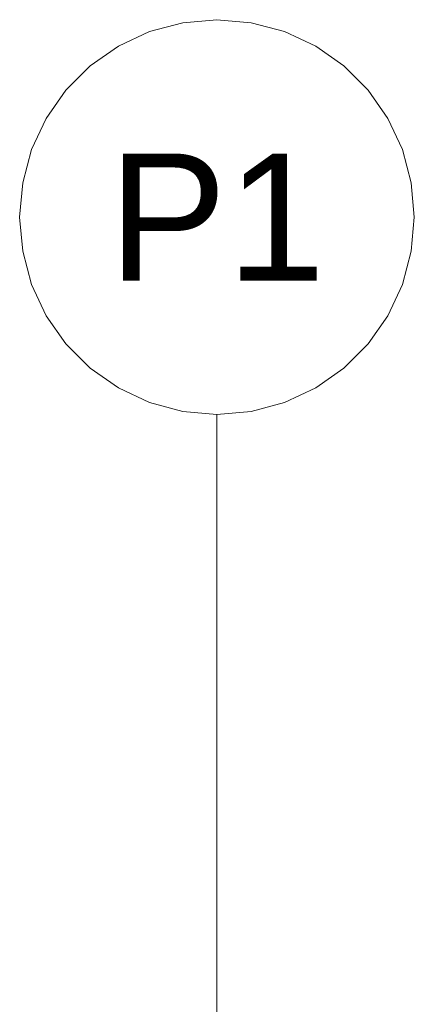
# Model space of a CAD drawing. Header units: millimetres. Extents: x -261 to 187, y -214 to 106.
# Tile 240 of 256: x -160.299 to -159.677, y -140.055 to -138.505. Entities that reach past the tile are written whole.
import ezdxf

# ---------------------------------------------------------------- set-up
doc = ezdxf.new("R2010")
doc.units = ezdxf.units.MM
doc.header["$LTSCALE"] = 0.005
doc.header["$MEASUREMENT"] = 0
doc.linetypes.add('NULL', pattern=[0])
doc.layers.add('DI-Indicação peça', color=7, linetype='Continuous', lineweight=15)
doc.layers.add('DI-Tabelas', color=7, linetype='Continuous', lineweight=13)
doc.styles.add('Arial', font='arial.ttf')

msp = doc.modelspace()

# ---------------------------------------------------------------- linework, layer by layer
at = {"layer": 'DI-Indicação peça'}
msp.add_line((-159.9881, -139.1263), (-159.9881, -140.3698), dxfattribs=at)
msp.add_lwpolyline([(-159.6772, -138.8154), (-159.6819, -138.7614), (-159.6959, -138.7091), (-159.7188, -138.66), (-159.7499, -138.6156), (-159.7882, -138.5773), (-159.8326, -138.5462), (-159.8817, -138.5233), (-159.9341, -138.5093), (-159.9881, -138.5045), (-160.0421, -138.5093), (-160.0944, -138.5233), (-160.1435, -138.5462), (-160.1879, -138.5773), (-160.2262, -138.6156), (-160.2573, -138.66), (-160.2802, -138.7091), (-160.2942, -138.7614), (-160.299, -138.8154), (-160.2942, -138.8694), (-160.2802, -138.9217), (-160.2573, -138.9709), (-160.2262, -139.0152), (-160.1879, -139.0536), (-160.1435, -139.0846), (-160.0944, -139.1076), (-160.0421, -139.1216), (-159.9881, -139.1263), (-159.9341, -139.1216), (-159.8817, -139.1076), (-159.8326, -139.0846), (-159.7882, -139.0536), (-159.7499, -139.0152), (-159.7188, -138.9709), (-159.6959, -138.9217), (-159.6819, -138.8694), (-159.6772, -138.8154)], dxfattribs=at)

# ---------------------------------------------------------------- texts
at = {"layer": 'DI-Tabelas', "linetype": 'NULL', "insert": (-159.9881, -138.9154), "char_height": 0.2, "width": 0.683537, "attachment_point": 8, "line_spacing_factor": 0.6, "style": 'Arial'}
msp.add_mtext('P1', dxfattribs=at)

doc.saveas('drawing.dxf')
